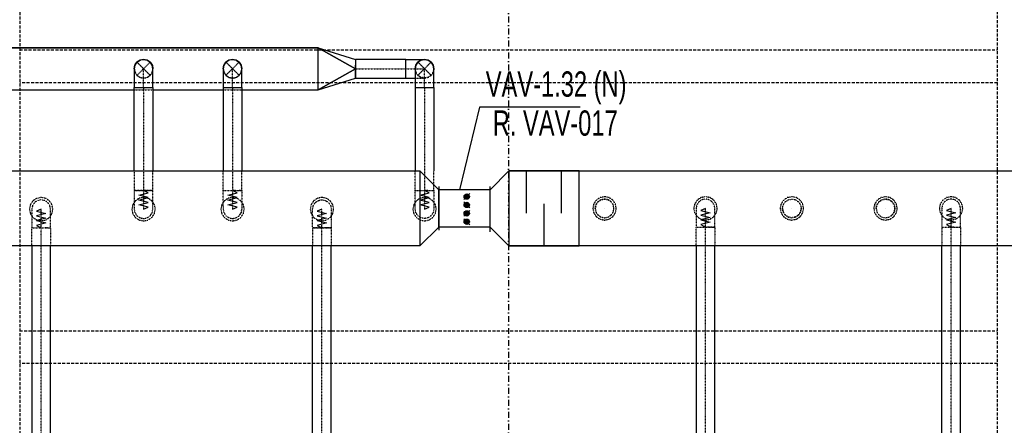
# Model space of a CAD drawing. Header units: centimetres. Extents: x -10729 to 144862, y -4437 to 43656.
# Tile 65 of 148: x 7538 to 8589, y 8067 to 8500. Entities that reach past the tile are written whole.
import ezdxf

# ---------------------------------------------------------------- set-up
doc = ezdxf.new("R2010")
doc.units = ezdxf.units.CM
doc.header["$LTSCALE"] = 0.1
for name, pattern in [('CADVENT_CENTERLINE', [9.9, 7.4, -1, 0.5, -1]), ('CADVENT_HIDDEN', [0.8, 0.25, -0.55]), ('Kondygnacja  -0_5$0$HIDDEN', [9.525, 6.35, -3.175]), ('Kondygnacja  -0_5$0$HIDDEN2', [4.7625, 3.175, -1.5875]), ('Osie rzutów$0$DASHDOT2', [12.7, 6.35, -3.175, 0, -3.175])]:
    doc.linetypes.add(name, pattern=pattern)
for name, color, linetype in [('bgde-nawiewCEN', 7, 'Continuous'), ('bgde-nawiewDETAILS', 1, 'Continuous'), ('bgde-nawiewEXP', 1, 'Continuous'), ('bgde-nawiewHIDDEN', 1, 'Continuous'), ('bgde_redukcja', 3, 'Continuous'), ('bgde_tlumik', 6, 'Continuous'), ('bgde_VAV', 4, 'Continuous'), ('Kondygnacja  -0_5$0$ARCH_KONSTR_POWYŻEJ RZUTU', 8, 'Kondygnacja  -0_5$0$HIDDEN'), ('Kondygnacja  -0_5$0$ARCH_KONSTR_POWYŻEJ RZUTU_IST', 8, 'Kondygnacja  -0_5$0$HIDDEN2'), ('Osie rzutów$0$ARCH_INFO_OSIE_IST', 8, 'Osie rzutów$0$DASHDOT2'), ('Osie rzutów$0$ARCH_INFO_OSIE_OPISY_IST', 8, 'Continuous')]:
    doc.layers.add(name, color=color, linetype=linetype)

# ---------------------------------------------------------------- blocks, each defined once
blk = doc.blocks.new('Osie rzutów')
at = {"layer": 'Osie rzutów$0$ARCH_INFO_OSIE_IST', "ltscale": 10}
blk.add_line((8060, 12510), (8060, 4623.26), dxfattribs=at)
blk = doc.blocks.new('Kondygnacja  -0_5$0$konstrukcja istniejąca -0.5')
at = {"layer": 'Kondygnacja  -0_5$0$ARCH_KONSTR_POWYŻEJ RZUTU_IST', "ltscale": 10}
for points in [[(7538, 8575), (7538, 7425)], [(8582, 7425), (8582, 8575)], [(7538, 8167.9), (8582, 8167.9)], [(8582, 8132.9), (7538, 8132.9)]]:
    blk.add_lwpolyline(points, dxfattribs=at)
at = {"layer": 'Kondygnacja  -0_5$0$ARCH_KONSTR_POWYŻEJ RZUTU_IST', "ltscale": 10, "elevation": 0}
for points in [[(7538, 8467.9), (8582, 8467.9)], [(8582, 8432.9), (7538, 8432.9)]]:
    blk.add_lwpolyline(points, dxfattribs=at)
blk = doc.blocks.new('blok')
at = {"layer": 'bgde_VAV', "color": 3, "linetype": 'Continuous', "lineweight": -2}
for p, q in [((-54400, 33775), (-54434, 33775)), ((-53950, 33775), (-54400, 33775)), ((-53967, 33775), (-54000, 33775)), ((-54434, 33225), (-54400, 33225)), ((-54400, 33225), (-54000, 33225)), ((-54000, 33225), (-53967, 33225))]:
    blk.add_line(p, q, dxfattribs=at)
at = {"layer": 'bgde_VAV', "color": 3, "linetype": 'ByBlock', "lineweight": -2}
for p, q in [((-54400, 33775), (-54400, 33225)), ((-54000, 33775), (-54000, 33225))]:
    blk.add_line(p, q, dxfattribs=at)
at = {"layer": 'bgde_VAV', "color": 3, "linetype": 'Continuous', "lineweight": -3}
for p, q in [((-54295, 33493), (-54358, 33556)), ((-54326, 33524), (-54349, 33541)), ((-54326, 33524), (-54343, 33547)), ((-54326, 33524), (-54335, 33551)), ((-54326, 33524), (-54326, 33553)), ((-54326, 33524), (-54317, 33551)), ((-54326, 33524), (-54309, 33547)), ((-54326, 33524), (-54303, 33541)), ((-54205, 33556), (-54269, 33493)), ((-54237, 33524), (-54260, 33541)), ((-54237, 33524), (-54254, 33547)), ((-54237, 33524), (-54246, 33551)), ((-54237, 33524), (-54237, 33553)), ((-54237, 33524), (-54228, 33551)), ((-54237, 33524), (-54220, 33547)), ((-54237, 33524), (-54214, 33541)), ((-54116, 33493), (-54179, 33556)), ((-54147, 33524), (-54171, 33541)), ((-54147, 33524), (-54164, 33547)), ((-54147, 33524), (-54156, 33551)), ((-54147, 33524), (-54147, 33553)), ((-54147, 33524), (-54139, 33551)), ((-54147, 33524), (-54131, 33547)), ((-54147, 33524), (-54124, 33541)), ((-54026, 33556), (-54090, 33493)), ((-54058, 33524), (-54081, 33541)), ((-54058, 33524), (-54075, 33547)), ((-54058, 33524), (-54067, 33551)), ((-54058, 33524), (-54058, 33553)), ((-54058, 33524), (-54049, 33551)), ((-54058, 33524), (-54041, 33547)), ((-54058, 33524), (-54035, 33541)), ((-54326, 33524), (-54355, 33524)), ((-54326, 33524), (-54354, 33533)), ((-54326, 33524), (-54354, 33515)), ((-54326, 33524), (-54349, 33507)), ((-54326, 33524), (-54343, 33501)), ((-54326, 33524), (-54335, 33497)), ((-54326, 33524), (-54299, 33533)), ((-54326, 33524), (-54299, 33515)), ((-54326, 33524), (-54303, 33507)), ((-54326, 33524), (-54309, 33501)), ((-54326, 33524), (-54317, 33497)), ((-54326, 33524), (-54326, 33496)), ((-54326, 33524), (-54298, 33524)), ((-54237, 33524), (-54266, 33524)), ((-54237, 33524), (-54264, 33533)), ((-54237, 33524), (-54264, 33515)), ((-54237, 33524), (-54260, 33507)), ((-54237, 33524), (-54254, 33501)), ((-54237, 33524), (-54246, 33497)), ((-54237, 33524), (-54210, 33533)), ((-54237, 33524), (-54210, 33515)), ((-54237, 33524), (-54214, 33507)), ((-54237, 33524), (-54220, 33501)), ((-54237, 33524), (-54228, 33497)), ((-54237, 33524), (-54237, 33496)), ((-54237, 33524), (-54208, 33524)), ((-54147, 33524), (-54176, 33524)), ((-54147, 33524), (-54175, 33533)), ((-54147, 33524), (-54175, 33515)), ((-54147, 33524), (-54171, 33507)), ((-54147, 33524), (-54164, 33501)), ((-54147, 33524), (-54156, 33497)), ((-54147, 33524), (-54120, 33533)), ((-54147, 33524), (-54120, 33515)), ((-54147, 33524), (-54124, 33507)), ((-54147, 33524), (-54131, 33501)), ((-54147, 33524), (-54139, 33497)), ((-54147, 33524), (-54147, 33496)), ((-54147, 33524), (-54119, 33524)), ((-54058, 33524), (-54087, 33524)), ((-54058, 33524), (-54085, 33533)), ((-54058, 33524), (-54085, 33515)), ((-54058, 33524), (-54081, 33507)), ((-54058, 33524), (-54075, 33501)), ((-54058, 33524), (-54067, 33497)), ((-54058, 33524), (-54031, 33533)), ((-54058, 33524), (-54031, 33515)), ((-54058, 33524), (-54035, 33507)), ((-54058, 33524), (-54041, 33501)), ((-54058, 33524), (-54049, 33497)), ((-54058, 33524), (-54058, 33496)), ((-54058, 33524), (-54029, 33524))]:
    blk.add_line(p, q, dxfattribs=at)
for centre in [(-54326, 33524), (-54237, 33524), (-54147, 33524), (-54058, 33524)]:
    blk.add_ellipse(centre, major_axis=(0, 28.6), ratio=1, start_param=-1.570796, end_param=4.712389, dxfattribs=at)
blk = doc.blocks.new('t34')
at = {"layer": 'bgde_tlumik'}
for p, q in [((-40401, 25953), (-40401, 26403)), ((-40026, 25953), (-40026, 26403)), ((-40214, 25603), (-40214, 26053))]:
    blk.add_line(p, q, dxfattribs=at)
blk.add_lwpolyline([(-40589, 25603), (-39839, 25603), (-39839, 26403), (-40589, 26403)], close=True, dxfattribs=at)

msp = doc.modelspace()

# ---------------------------------------------------------------- linework, layer by layer
at = {"layer": 'bgde-nawiewCEN', "linetype": 'CADVENT_CENTERLINE', "ltscale": 0.06}
for p, q in [((7670.301, 8427.803), (7670.301, 8447.803)), ((7765.301, 8427.803), (7765.301, 8447.803)), ((7896.614, 8447.803), (7950.301, 8447.803)), ((7950.301, 8447.803), (7970.301, 8447.803)), ((7970.301, 8427.803), (7970.301, 8447.803)), ((7670.301, 8427.803), (7670.301, 8317.811)), ((7765.301, 8427.803), (7765.301, 8317.811)), ((7970.301, 8427.803), (7970.301, 8317.811)), ((7670.301, 8317.811), (7670.301, 8315.942)), ((7765.301, 8317.811), (7765.301, 8315.942)), ((7970.301, 8317.811), (7970.301, 8315.942)), ((7670.301, 8315.942), (7670.301, 8310.831)), ((7670.301, 8310.831), (7670.301, 8308.051)), ((7670.301, 8308.051), (7670.301, 8305.699)), ((7670.301, 8305.699), (7670.301, 8303.737)), ((7765.301, 8315.942), (7765.301, 8310.831)), ((7765.301, 8310.831), (7765.301, 8308.051)), ((7765.301, 8308.051), (7765.301, 8305.699)), ((7765.301, 8305.699), (7765.301, 8303.737)), ((7970.301, 8315.942), (7970.301, 8310.831)), ((7970.301, 8310.831), (7970.301, 8308.051)), ((7970.301, 8308.051), (7970.301, 8305.699)), ((7970.301, 8305.699), (7970.301, 8303.737)), ((7560.918, 8297.764), (7560.918, 8297.811)), ((7560.918, 8297.651), (7560.918, 8297.764)), ((7560.918, 8297.432), (7560.918, 8297.651)), ((7560.918, 8297.071), (7560.918, 8297.432)), ((7560.918, 8296.531), (7560.918, 8297.071)), ((7560.918, 8295.779), (7560.918, 8296.531)), ((7560.918, 8294.777), (7560.918, 8295.779)), ((7670.301, 8303.737), (7670.301, 8302.131)), ((7670.301, 8302.131), (7670.301, 8300.846)), ((7670.301, 8300.846), (7670.301, 8299.844)), ((7670.301, 8299.844), (7670.301, 8299.091)), ((7670.301, 8299.091), (7670.301, 8298.552)), ((7670.301, 8298.552), (7670.301, 8298.191)), ((7670.301, 8298.191), (7670.301, 8297.971)), ((7670.301, 8297.971), (7670.301, 8297.859)), ((7670.301, 8297.859), (7670.301, 8297.811)), ((7765.301, 8303.737), (7765.301, 8302.131)), ((7765.301, 8302.131), (7765.301, 8300.846)), ((7765.301, 8300.846), (7765.301, 8299.844)), ((7765.301, 8299.844), (7765.301, 8299.091)), ((7765.301, 8299.091), (7765.301, 8298.552)), ((7765.301, 8298.552), (7765.301, 8298.191)), ((7765.301, 8298.191), (7765.301, 8297.971)), ((7765.301, 8297.971), (7765.301, 8297.859)), ((7765.301, 8297.859), (7765.301, 8297.811)), ((7860.744, 8297.771), (7860.744, 8297.818)), ((7860.744, 8297.658), (7860.744, 8297.771)), ((7860.744, 8297.439), (7860.744, 8297.658)), ((7860.744, 8297.078), (7860.744, 8297.439)), ((7860.744, 8296.538), (7860.744, 8297.078)), ((7860.744, 8295.786), (7860.744, 8296.538)), ((7860.744, 8294.784), (7860.744, 8295.786)), ((7970.301, 8303.737), (7970.301, 8302.131)), ((7970.301, 8302.131), (7970.301, 8300.846)), ((7970.301, 8300.846), (7970.301, 8299.844)), ((7970.301, 8299.844), (7970.301, 8299.091)), ((7970.301, 8299.091), (7970.301, 8298.552)), ((7970.301, 8298.552), (7970.301, 8298.191)), ((7970.301, 8298.191), (7970.301, 8297.971)), ((7970.301, 8297.971), (7970.301, 8297.859)), ((7970.301, 8297.859), (7970.301, 8297.811)), ((8270.306, 8298.547), (8270.306, 8298.594)), ((8270.306, 8298.434), (8270.306, 8298.547)), ((8270.306, 8298.215), (8270.306, 8298.434)), ((8270.306, 8297.853), (8270.306, 8298.215)), ((8270.306, 8297.314), (8270.306, 8297.853)), ((8270.306, 8296.562), (8270.306, 8297.314)), ((8270.306, 8295.56), (8270.306, 8296.562)), ((8270.306, 8294.274), (8270.306, 8295.56)), ((8532.52, 8298.547), (8532.52, 8298.594)), ((8532.52, 8298.434), (8532.52, 8298.547)), ((8532.52, 8298.215), (8532.52, 8298.434)), ((8532.52, 8297.853), (8532.52, 8298.215)), ((8532.52, 8297.314), (8532.52, 8297.853)), ((8532.52, 8296.562), (8532.52, 8297.314)), ((8532.52, 8295.56), (8532.52, 8296.562)), ((8532.52, 8294.274), (8532.52, 8295.56)), ((7560.918, 8293.491), (7560.918, 8294.777)), ((7560.918, 8291.886), (7560.918, 8293.491)), ((7560.918, 8289.924), (7560.918, 8291.886)), ((7560.918, 8287.571), (7560.918, 8289.924)), ((7560.918, 8284.792), (7560.918, 8287.571)), ((7560.918, 8279.681), (7560.918, 8284.792)), ((7860.744, 8293.498), (7860.744, 8294.784)), ((7860.744, 8291.892), (7860.744, 8293.498)), ((7860.744, 8289.931), (7860.744, 8291.892)), ((7860.744, 8287.578), (7860.744, 8289.931)), ((7860.744, 8284.799), (7860.744, 8287.578)), ((7860.744, 8279.688), (7860.744, 8284.799)), ((8270.306, 8292.668), (8270.306, 8294.274)), ((8270.306, 8290.707), (8270.306, 8292.668)), ((8270.306, 8288.354), (8270.306, 8290.707)), ((8270.306, 8285.575), (8270.306, 8288.354)), ((8270.306, 8280.464), (8270.306, 8285.575)), ((8532.52, 8292.668), (8532.52, 8294.274)), ((8532.52, 8290.707), (8532.52, 8292.668)), ((8532.52, 8288.354), (8532.52, 8290.707)), ((8532.52, 8285.575), (8532.52, 8288.354)), ((8532.52, 8280.464), (8532.52, 8285.575)), ((7560.918, 8277.811), (7560.918, 8279.681)), ((7560.918, 7874.49), (7560.918, 8277.811)), ((7860.744, 8277.818), (7860.744, 8279.688)), ((7860.744, 7874.49), (7860.744, 8277.818)), ((8270.306, 8278.594), (8270.306, 8280.464)), ((8270.306, 7872.014), (8270.306, 8278.594)), ((8532.52, 8278.594), (8532.52, 8280.464)), ((8532.52, 7872.014), (8532.52, 8278.594))]:
    msp.add_line(p, q, dxfattribs=at)
at = {"layer": 'bgde-nawiewDETAILS', "linetype": 'CADVENT_HIDDEN'}
for p, q in [((7663.23, 8440.732), (7677.372, 8454.874)), ((7663.23, 8454.874), (7677.372, 8440.732)), ((7758.23, 8440.732), (7772.372, 8454.874)), ((7758.23, 8454.874), (7772.372, 8440.732)), ((7963.23, 8440.732), (7977.372, 8454.874)), ((7963.23, 8454.874), (7977.372, 8440.732))]:
    msp.add_line(p, q, dxfattribs=at)
at = {"layer": 'bgde-nawiewEXP', "linetype": 'Continuous'}
for points in [[(6920.305, 8427.803), (6940.305, 8425.303), (6940.305, 8470.303), (7856.614, 8470.303)], [(7856.614, 8470.303), (6940.305, 8470.303)], [(7775.301, 8425.303), (7856.614, 8425.303), (7856.614, 8470.303), (7896.614, 8457.803), (7896.614, 8447.803)], [(7856.614, 8425.303), (7856.614, 8470.303), (7896.614, 8447.803)], [(7896.614, 8447.803), (7856.614, 8470.303)], [(7660.308, 8448.176), (7661.212, 8451.972), (7663.121, 8454.61)], [(7661.421, 8452.166), (7663.23, 8454.874), (7666.474, 8457.041), (7666.73, 8457.092)], [(7663.346, 8454.922), (7663.499, 8455.133), (7666.822, 8457.178), (7670.037, 8457.693)], [(7667.107, 8457.167), (7670.301, 8457.803), (7674.128, 8457.041), (7674.345, 8456.897)], [(7670.417, 8457.754), (7670.675, 8457.796), (7674.47, 8456.892), (7677.108, 8454.983)], [(7674.665, 8456.683), (7677.372, 8454.874), (7679.54, 8451.629), (7679.591, 8451.374)], [(7677.42, 8454.757), (7677.631, 8454.604), (7679.676, 8451.281), (7680.192, 8448.066)], [(7755.306, 8448.117), (7756.187, 8451.918), (7758.134, 8454.642)], [(7756.37, 8452.09), (7758.23, 8454.874), (7761.474, 8457.041), (7761.689, 8457.084)], [(7758.329, 8454.915), (7758.456, 8455.093), (7761.767, 8457.157), (7765.07, 8457.707)], [(7762.017, 8457.149), (7765.301, 8457.803), (7769.128, 8457.041), (7769.31, 8456.92)], [(7765.4, 8457.762), (7765.616, 8457.798), (7769.417, 8456.916), (7772.141, 8454.969)], [(7769.588, 8456.734), (7772.372, 8454.874), (7774.54, 8451.629), (7774.582, 8451.415)], [(7772.413, 8454.775), (7772.591, 8454.648), (7774.656, 8451.337), (7775.205, 8448.034)], [(7896.614, 8440.732), (7896.614, 8437.803), (7950.301, 8437.803), (7950.301, 8457.803), (7896.614, 8457.803), (7896.614, 8443.976)], [(7950.301, 8437.803), (7950.301, 8457.803), (7970.301, 8457.803), (7966.474, 8457.041), (7963.23, 8454.874), (7961.062, 8451.629), (7960.301, 8447.803), (7961.062, 8451.629), (7963.23, 8454.874), (7966.474, 8457.041), (7970.301, 8457.803), (7974.128, 8457.041), (7977.372, 8454.874), (7979.54, 8451.629), (7980.301, 8447.803), (7979.54, 8451.629), (7977.372, 8454.874), (7974.128, 8457.041), (7970.301, 8457.803), (7966.474, 8457.041), (7963.23, 8454.874), (7961.062, 8451.629), (7960.301, 8447.803), (7960.301, 8427.803), (7980.301, 8427.803), (7980.301, 8447.803), (7979.54, 8451.629), (7977.372, 8454.874), (7974.128, 8457.041), (7970.301, 8457.803)], [(7660.301, 8447.803), (7661.062, 8451.629), (7661.207, 8451.846)], [(7660.308, 8448.176), (7660.349, 8447.919)], [(7679.666, 8450.996), (7680.301, 8447.803)], [(7755.301, 8447.803), (7756.062, 8451.629), (7756.184, 8451.811)], [(7755.306, 8448.117), (7755.342, 8447.901)], [(7774.648, 8451.087), (7775.301, 8447.803)], [(7856.614, 8425.303), (7896.614, 8447.803)], [(7896.614, 8447.803), (7856.614, 8425.303)], [(7896.614, 8447.803), (7896.614, 8451.629)], [(7896.614, 8443.976), (7896.614, 8447.803)], [(7896.614, 8447.803), (7896.614, 8443.976)], [(7896.614, 8443.976), (7896.614, 8440.732)], [(7896.614, 8440.732), (7896.614, 8443.976)], [(7896.614, 8440.732), (7896.614, 8443.976)], [(7856.614, 8425.303), (7896.614, 8437.803), (7896.614, 8440.732)], [(7950.301, 8437.803), (7960.301, 8437.803)], [(7510.666, 8425.303), (7660.301, 8425.303)], [(7660.301, 8338.601), (7660.301, 8427.803), (7680.301, 8427.803), (7680.301, 8338.601)], [(7680.301, 8425.303), (7755.301, 8425.303)], [(7755.301, 8427.803), (7755.301, 8338.601)], [(7755.301, 8427.803), (7775.301, 8427.803), (7775.301, 8338.601)], [(7960.301, 8427.803), (7960.301, 8338.601)], [(7960.301, 8427.803), (7980.301, 8427.803), (7980.301, 8338.601)], [(7965.424, 8258.601), (6200.304, 8258.601), (6200.304, 8338.601), (7965.424, 8338.601)], [(8060.424, 8338.601), (10181.223, 8338.601), (10181.223, 8258.601), (8060.424, 8258.601)], [(7550.918, 8258.601), (7550.918, 7874.49), (7570.918, 7874.49), (7570.918, 8258.601)], [(7850.744, 7874.49), (7870.744, 7874.49), (7870.744, 8258.601)], [(7850.744, 7874.49), (7850.744, 8258.601)], [(8260.306, 8258.601), (8260.306, 7872.014), (8280.306, 7872.014), (8280.306, 8258.601)], [(8522.52, 7872.014), (8542.52, 7872.014), (8542.52, 8258.601)], [(8522.52, 7872.014), (8522.52, 8258.601)]]:
    msp.add_lwpolyline(points, dxfattribs=at)
for points in [[(7660.301, 8427.803), (7680.301, 8427.803), (7680.301, 8447.803), (7679.54, 8451.629), (7677.372, 8454.874), (7674.128, 8457.041), (7670.301, 8457.803), (7666.474, 8457.041), (7663.23, 8454.874), (7661.062, 8451.629), (7660.301, 8447.803), (7660.301, 8431.704)], [(7755.301, 8427.803), (7775.301, 8427.803), (7775.301, 8447.803), (7774.54, 8451.629), (7772.372, 8454.874), (7769.128, 8457.041), (7765.301, 8457.803), (7761.474, 8457.041), (7758.23, 8454.874), (7756.062, 8451.629), (7755.301, 8447.803), (7755.301, 8431.704)], [(7965.424, 8258.601), (7985.424, 8278.601), (7985.424, 8318.601), (7965.424, 8338.601)], [(8060.424, 8258.601), (8040.424, 8278.601), (8040.424, 8318.601), (8060.424, 8338.601)]]:
    msp.add_lwpolyline(points, close=True, dxfattribs=at)
at = {"layer": 'bgde-nawiewHIDDEN', "linetype": 'CADVENT_HIDDEN'}
for points in [[(7663.121, 8454.61), (7663.346, 8454.922)], [(7666.73, 8457.092), (7667.107, 8457.167)], [(7670.037, 8457.693), (7670.417, 8457.754)], [(7674.345, 8456.897), (7674.665, 8456.683)], [(7677.108, 8454.983), (7677.42, 8454.757)], [(7758.134, 8454.642), (7758.329, 8454.915)], [(7761.689, 8457.084), (7762.017, 8457.149)], [(7765.07, 8457.707), (7765.4, 8457.762)], [(7769.31, 8456.92), (7769.588, 8456.734)], [(7772.141, 8454.969), (7772.413, 8454.775)], [(7660.301, 8447.803), (7661.062, 8443.976), (7663.23, 8440.732), (7666.474, 8438.564), (7670.301, 8437.803), (7674.128, 8438.564)], [(7660.349, 8447.919), (7660.926, 8444.324), (7662.97, 8441.001), (7666.131, 8438.713), (7669.927, 8437.81), (7673.78, 8438.427), (7677.103, 8440.472), (7679.39, 8443.633), (7680.294, 8447.429), (7680.192, 8448.066)], [(7661.207, 8451.846), (7661.421, 8452.166)], [(7674.128, 8438.564), (7677.372, 8440.732), (7679.54, 8443.976), (7680.301, 8447.803)], [(7679.591, 8451.374), (7679.666, 8450.996)], [(7755.301, 8447.803), (7756.062, 8443.976), (7758.23, 8440.732), (7761.474, 8438.564), (7765.301, 8437.803), (7769.128, 8438.564), (7772.372, 8440.732), (7774.54, 8443.976), (7775.301, 8447.803)], [(7755.342, 8447.901), (7755.946, 8444.268), (7758.011, 8440.958), (7761.185, 8438.689), (7764.986, 8437.808), (7768.835, 8438.448), (7772.146, 8440.512), (7774.415, 8443.687), (7775.296, 8447.488), (7775.205, 8448.034)], [(7756.184, 8451.811), (7756.37, 8452.09)], [(7774.582, 8451.415), (7774.648, 8451.087)], [(7960.301, 8437.803), (7970.301, 8437.803), (7966.474, 8438.564), (7963.23, 8440.732), (7961.062, 8443.976), (7960.301, 8447.803), (7961.062, 8443.976), (7963.23, 8440.732), (7966.474, 8438.564), (7970.301, 8437.803), (7974.128, 8438.564)], [(7674.128, 8438.564), (7673.872, 8438.513)], [(7970.301, 8437.803), (7974.128, 8438.564), (7977.372, 8440.732)], [(7974.128, 8438.564), (7970.301, 8437.803)], [(7660.301, 8425.303), (7680.301, 8425.303)], [(7755.301, 8425.303), (7775.301, 8425.303)], [(7660.301, 8338.601), (7660.301, 8297.811), (7661.062, 8293.985), (7663.23, 8290.74), (7666.474, 8288.573), (7670.301, 8287.811), (7674.128, 8288.573), (7677.372, 8290.74), (7679.54, 8293.985), (7680.301, 8297.811), (7680.301, 8317.811), (7660.301, 8317.811), (7660.301, 8317.811), (7674.128, 8317.811)], [(7674.128, 8317.811), (7680.301, 8317.811), (7680.301, 8338.601)], [(7755.301, 8317.811), (7755.301, 8338.601)], [(7774.54, 8317.811), (7775.301, 8317.811), (7775.301, 8338.601)], [(7960.301, 8317.811), (7960.301, 8338.601)], [(7974.128, 8317.811), (7980.301, 8317.811), (7980.301, 8338.601)], [(7674.128, 8317.811), (7670.301, 8317.811)], [(7755.301, 8300.846), (7755.301, 8317.811), (7775.301, 8317.811), (7775.301, 8297.811), (7774.54, 8293.985)], [(7755.301, 8317.811), (7769.128, 8317.811)], [(7769.128, 8317.811), (7765.301, 8317.811)], [(7769.128, 8317.811), (7774.54, 8317.811)], [(7774.54, 8317.811), (7772.372, 8317.811)], [(7960.301, 8317.811), (7974.128, 8317.811)], [(7974.128, 8317.811), (7970.301, 8317.811)], [(7550.918, 8258.601), (7550.918, 8277.811), (7570.918, 8277.811), (7570.918, 8297.811), (7570.156, 8301.638), (7567.989, 8304.883), (7564.744, 8307.05), (7560.918, 8307.811), (7557.091, 8307.05), (7553.847, 8304.883), (7551.679, 8301.638), (7550.918, 8297.811), (7550.918, 8277.811), (7567.989, 8277.811)], [(7850.744, 8277.818), (7850.744, 8297.818), (7851.505, 8301.645), (7853.673, 8304.889), (7856.917, 8307.057), (7860.744, 8307.818), (7864.571, 8307.057), (7867.815, 8304.889), (7869.983, 8301.645), (7870.744, 8297.818), (7870.744, 8277.818), (7864.571, 8277.818), (7867.815, 8277.818)], [(8152.52, 8298.594), (8153.281, 8302.421), (8155.449, 8305.665), (8158.693, 8307.833), (8162.52, 8308.594), (8166.347, 8307.833), (8169.591, 8305.665), (8171.759, 8302.421)], [(8260.306, 8258.601), (8260.306, 8278.594), (8280.306, 8278.594), (8280.306, 8298.594), (8279.545, 8302.421), (8277.377, 8305.665), (8274.133, 8307.833), (8270.306, 8308.594), (8266.479, 8307.833), (8263.235, 8305.665), (8261.067, 8302.421), (8260.306, 8298.594), (8260.306, 8278.594), (8274.133, 8278.594)], [(8352.52, 8298.594), (8353.281, 8302.421), (8355.449, 8305.665), (8358.693, 8307.833), (8362.52, 8308.594), (8366.347, 8307.833), (8369.591, 8305.665), (8371.759, 8302.421), (8372.52, 8298.594), (8371.759, 8294.767)], [(8452.52, 8298.594), (8453.281, 8302.421), (8455.449, 8305.665), (8458.693, 8307.833), (8462.52, 8308.594), (8466.347, 8307.833), (8469.591, 8305.665), (8471.759, 8302.421), (8472.52, 8298.594), (8471.759, 8294.767)], [(7755.301, 8300.846), (7755.301, 8297.811), (7756.062, 8293.985), (7758.23, 8290.74), (7761.474, 8288.573), (7765.301, 8287.811), (7769.128, 8288.573), (7772.372, 8290.74), (7774.54, 8293.985)], [(7774.54, 8293.985), (7775.301, 8297.811)], [(8152.52, 8298.594), (8153.281, 8294.767), (8155.449, 8291.523), (8158.693, 8289.355), (8162.52, 8288.594), (8166.347, 8289.355), (8169.591, 8291.523), (8171.759, 8294.767), (8172.52, 8298.594), (8171.759, 8302.421), (8169.591, 8305.665)], [(8352.52, 8298.594), (8353.281, 8294.767), (8355.449, 8291.523), (8358.693, 8289.355), (8362.52, 8288.594), (8366.347, 8289.355)], [(8371.759, 8294.767), (8372.52, 8298.594)], [(8452.52, 8298.594), (8453.281, 8302.421)], [(8452.52, 8298.594), (8453.281, 8294.767), (8455.449, 8291.523), (8458.693, 8289.355), (8462.52, 8288.594), (8466.347, 8289.355), (8469.591, 8291.523), (8471.759, 8294.767)], [(8471.759, 8294.767), (8472.52, 8298.594)], [(7774.54, 8293.985), (7772.372, 8290.74)], [(8366.347, 8289.355), (8362.52, 8288.594)], [(8366.347, 8289.355), (8369.591, 8291.523)], [(8369.591, 8291.523), (8366.347, 8289.355)], [(8369.591, 8291.523), (8371.759, 8294.767)], [(8371.759, 8294.767), (8369.591, 8291.523)], [(8471.759, 8294.767), (8469.591, 8291.523)], [(7567.989, 8277.811), (7564.744, 8277.811)], [(7567.989, 8277.811), (7570.918, 8277.811), (7570.918, 8258.601)], [(7850.744, 8277.818), (7850.744, 8258.601)], [(7867.815, 8277.818), (7864.571, 8277.818)], [(7867.815, 8277.818), (7870.744, 8277.818), (7870.744, 8258.601)], [(8274.133, 8278.594), (8270.306, 8278.594)], [(8274.133, 8278.594), (8277.377, 8278.594)], [(8277.377, 8278.594), (8274.133, 8278.594)], [(8277.377, 8278.594), (8279.545, 8278.594)], [(8279.545, 8278.594), (8277.377, 8278.594)], [(8279.545, 8278.594), (8280.306, 8278.594), (8280.306, 8258.601)], [(8522.52, 8278.594), (8536.347, 8278.594)], [(8522.52, 8278.594), (8522.52, 8258.601)], [(8536.347, 8278.594), (8532.52, 8278.594)], [(8536.347, 8278.594), (8542.52, 8278.594), (8542.52, 8258.601)]]:
    msp.add_lwpolyline(points, dxfattribs=at)
for points in [[(7974.128, 8438.564), (7977.372, 8440.732), (7979.54, 8443.976), (7980.301, 8447.803), (7979.54, 8443.976), (7977.372, 8440.732)], [(7960.301, 8302.131), (7960.301, 8317.811), (7980.301, 8317.811), (7980.301, 8297.811), (7979.54, 8293.985), (7977.372, 8290.74), (7974.128, 8288.573), (7970.301, 8287.811), (7966.474, 8288.573), (7963.23, 8290.74), (7961.062, 8293.985), (7960.301, 8297.811), (7960.301, 8300.846)], [(7548.418, 8297.811), (7549.369, 8293.028), (7552.079, 8288.973), (7556.134, 8286.263), (7560.918, 8285.311), (7565.701, 8286.263), (7569.756, 8288.973), (7572.466, 8293.028), (7573.418, 8297.811), (7572.466, 8302.595), (7569.756, 8306.65), (7565.701, 8309.36), (7560.918, 8310.311), (7556.134, 8309.36), (7552.079, 8306.65), (7549.369, 8302.595)], [(7548.418, 8297.811), (7549.369, 8293.028), (7552.079, 8288.973), (7556.134, 8286.263), (7560.918, 8285.311), (7565.701, 8286.263), (7569.756, 8288.973), (7572.466, 8293.028), (7573.418, 8297.811), (7572.466, 8302.595), (7569.756, 8306.65), (7565.701, 8309.36), (7560.918, 8310.311), (7556.134, 8309.36), (7552.079, 8306.65), (7549.369, 8302.595)], [(7657.801, 8297.811), (7658.752, 8293.028), (7661.462, 8288.973), (7665.517, 8286.263), (7670.301, 8285.311), (7675.084, 8286.263), (7679.14, 8288.973), (7681.849, 8293.028), (7682.801, 8297.811), (7681.849, 8302.595), (7679.14, 8306.65), (7675.084, 8309.36), (7670.301, 8310.311), (7665.517, 8309.36), (7661.462, 8306.65), (7658.752, 8302.595)], [(7657.801, 8297.811), (7658.752, 8293.028), (7661.462, 8288.973), (7665.517, 8286.263), (7670.301, 8285.311), (7675.084, 8286.263), (7679.14, 8288.973), (7681.849, 8293.028), (7682.801, 8297.811), (7681.849, 8302.595), (7679.14, 8306.65), (7675.084, 8309.36), (7670.301, 8310.311), (7665.517, 8309.36), (7661.462, 8306.65), (7658.752, 8302.595)], [(7752.801, 8297.811), (7753.752, 8293.028), (7756.462, 8288.973), (7760.517, 8286.263), (7765.301, 8285.311), (7770.084, 8286.263), (7774.14, 8288.973), (7776.849, 8293.028), (7777.801, 8297.811), (7776.849, 8302.595), (7774.14, 8306.65), (7770.084, 8309.36), (7765.301, 8310.311), (7760.517, 8309.36), (7756.462, 8306.65), (7753.752, 8302.595)], [(7752.801, 8297.811), (7753.752, 8293.028), (7756.462, 8288.973), (7760.517, 8286.263), (7765.301, 8285.311), (7770.084, 8286.263), (7774.14, 8288.973), (7776.849, 8293.028), (7777.801, 8297.811), (7776.849, 8302.595), (7774.14, 8306.65), (7770.084, 8309.36), (7765.301, 8310.311), (7760.517, 8309.36), (7756.462, 8306.65), (7753.752, 8302.595)], [(7848.244, 8297.818), (7849.195, 8293.035), (7851.905, 8288.979), (7855.96, 8286.27), (7860.744, 8285.318), (7865.527, 8286.27), (7869.583, 8288.979), (7872.292, 8293.035), (7873.244, 8297.818), (7872.292, 8302.602), (7869.583, 8306.657), (7865.527, 8309.367), (7860.744, 8310.318), (7855.96, 8309.367), (7851.905, 8306.657), (7849.195, 8302.602)], [(7848.244, 8297.818), (7849.195, 8293.035), (7851.905, 8288.979), (7855.96, 8286.27), (7860.744, 8285.318), (7865.527, 8286.27), (7869.583, 8288.979), (7872.292, 8293.035), (7873.244, 8297.818), (7872.292, 8302.602), (7869.583, 8306.657), (7865.527, 8309.367), (7860.744, 8310.318), (7855.96, 8309.367), (7851.905, 8306.657), (7849.195, 8302.602)], [(7957.801, 8297.811), (7958.752, 8293.028), (7961.462, 8288.973), (7965.517, 8286.263), (7970.301, 8285.311), (7975.084, 8286.263), (7979.14, 8288.973), (7981.849, 8293.028), (7982.801, 8297.811), (7981.849, 8302.595), (7979.14, 8306.65), (7975.084, 8309.36), (7970.301, 8310.311), (7965.517, 8309.36), (7961.462, 8306.65), (7958.752, 8302.595)], [(7957.801, 8297.811), (7958.752, 8293.028), (7961.462, 8288.973), (7965.517, 8286.263), (7970.301, 8285.311), (7975.084, 8286.263), (7979.14, 8288.973), (7981.849, 8293.028), (7982.801, 8297.811), (7981.849, 8302.595), (7979.14, 8306.65), (7975.084, 8309.36), (7970.301, 8310.311), (7965.517, 8309.36), (7961.462, 8306.65), (7958.752, 8302.595)], [(8150.02, 8298.594), (8150.972, 8293.811), (8153.681, 8289.755), (8157.737, 8287.046), (8162.52, 8286.094), (8167.304, 8287.046), (8171.359, 8289.755), (8174.069, 8293.811), (8175.02, 8298.594), (8174.069, 8303.378), (8171.359, 8307.433), (8167.304, 8310.143), (8162.52, 8311.094), (8157.737, 8310.143), (8153.681, 8307.433), (8150.972, 8303.378)], [(8150.02, 8298.594), (8150.972, 8293.811), (8153.681, 8289.755), (8157.737, 8287.046), (8162.52, 8286.094), (8167.304, 8287.046), (8171.359, 8289.755), (8174.069, 8293.811), (8175.02, 8298.594), (8174.069, 8303.378), (8171.359, 8307.433), (8167.304, 8310.143), (8162.52, 8311.094), (8157.737, 8310.143), (8153.681, 8307.433), (8150.972, 8303.378)], [(8152.52, 8298.594), (8153.281, 8294.767), (8155.449, 8291.523), (8158.693, 8289.355), (8162.52, 8288.594), (8166.347, 8289.355), (8169.591, 8291.523), (8171.759, 8294.767), (8172.52, 8298.594), (8171.759, 8302.421), (8169.591, 8305.665), (8166.347, 8307.833), (8162.52, 8308.594), (8158.693, 8307.833), (8155.449, 8305.665), (8153.281, 8302.421)], [(8257.806, 8298.594), (8258.758, 8293.811), (8261.467, 8289.755), (8265.523, 8287.046), (8270.306, 8286.094), (8275.09, 8287.046), (8279.145, 8289.755), (8281.855, 8293.811), (8282.806, 8298.594), (8281.855, 8303.378), (8279.145, 8307.433), (8275.09, 8310.143), (8270.306, 8311.094), (8265.523, 8310.143), (8261.467, 8307.433), (8258.758, 8303.378)], [(8257.806, 8298.594), (8258.758, 8293.811), (8261.467, 8289.755), (8265.523, 8287.046), (8270.306, 8286.094), (8275.09, 8287.046), (8279.145, 8289.755), (8281.855, 8293.811), (8282.806, 8298.594), (8281.855, 8303.378), (8279.145, 8307.433), (8275.09, 8310.143), (8270.306, 8311.094), (8265.523, 8310.143), (8261.467, 8307.433), (8258.758, 8303.378)], [(8350.02, 8298.594), (8350.972, 8293.811), (8353.681, 8289.755), (8357.737, 8287.046), (8362.52, 8286.094), (8367.304, 8287.046), (8371.359, 8289.755), (8374.069, 8293.811), (8375.02, 8298.594), (8374.069, 8303.378), (8371.359, 8307.433), (8367.304, 8310.143), (8362.52, 8311.094), (8357.737, 8310.143), (8353.681, 8307.433), (8350.972, 8303.378)], [(8350.02, 8298.594), (8350.972, 8293.811), (8353.681, 8289.755), (8357.737, 8287.046), (8362.52, 8286.094), (8367.304, 8287.046), (8371.359, 8289.755), (8374.069, 8293.811), (8375.02, 8298.594), (8374.069, 8303.378), (8371.359, 8307.433), (8367.304, 8310.143), (8362.52, 8311.094), (8357.737, 8310.143), (8353.681, 8307.433), (8350.972, 8303.378)], [(8352.52, 8298.594), (8353.281, 8302.421), (8355.449, 8305.665), (8358.693, 8307.833), (8362.52, 8308.594), (8366.347, 8307.833), (8369.591, 8305.665), (8371.759, 8302.421), (8372.52, 8298.594), (8371.759, 8294.767), (8369.591, 8291.523), (8366.347, 8289.355), (8362.52, 8288.594), (8358.693, 8289.355), (8355.449, 8291.523), (8353.281, 8294.767)], [(8450.02, 8298.594), (8450.972, 8293.811), (8453.681, 8289.755), (8457.737, 8287.046), (8462.52, 8286.094), (8467.304, 8287.046), (8471.359, 8289.755), (8474.069, 8293.811), (8475.02, 8298.594), (8474.069, 8303.378), (8471.359, 8307.433), (8467.304, 8310.143), (8462.52, 8311.094), (8457.737, 8310.143), (8453.681, 8307.433), (8450.972, 8303.378)], [(8450.02, 8298.594), (8450.972, 8293.811), (8453.681, 8289.755), (8457.737, 8287.046), (8462.52, 8286.094), (8467.304, 8287.046), (8471.359, 8289.755), (8474.069, 8293.811), (8475.02, 8298.594), (8474.069, 8303.378), (8471.359, 8307.433), (8467.304, 8310.143), (8462.52, 8311.094), (8457.737, 8310.143), (8453.681, 8307.433), (8450.972, 8303.378)], [(8452.52, 8298.594), (8453.281, 8294.767), (8455.449, 8291.523), (8458.693, 8289.355), (8462.52, 8288.594), (8466.347, 8289.355), (8469.591, 8291.523), (8471.759, 8294.767), (8472.52, 8298.594), (8471.759, 8302.421), (8469.591, 8305.665), (8466.347, 8307.833), (8462.52, 8308.594), (8458.693, 8307.833), (8455.449, 8305.665), (8453.281, 8302.421)], [(8520.02, 8298.594), (8520.972, 8293.811), (8523.681, 8289.755), (8527.737, 8287.046), (8532.52, 8286.094), (8537.304, 8287.046), (8541.359, 8289.755), (8544.069, 8293.811), (8545.02, 8298.594), (8544.069, 8303.378), (8541.359, 8307.433), (8537.304, 8310.143), (8532.52, 8311.094), (8527.737, 8310.143), (8523.681, 8307.433), (8520.972, 8303.378)], [(8520.02, 8298.594), (8520.972, 8293.811), (8523.681, 8289.755), (8527.737, 8287.046), (8532.52, 8286.094), (8537.304, 8287.046), (8541.359, 8289.755), (8544.069, 8293.811), (8545.02, 8298.594), (8544.069, 8303.378), (8541.359, 8307.433), (8537.304, 8310.143), (8532.52, 8311.094), (8527.737, 8310.143), (8523.681, 8307.433), (8520.972, 8303.378)], [(8522.52, 8298.215), (8522.52, 8278.594), (8542.52, 8278.594), (8542.52, 8298.594), (8541.759, 8302.421), (8539.591, 8305.665), (8536.347, 8307.833), (8532.52, 8308.594), (8528.693, 8307.833), (8525.449, 8305.665), (8523.281, 8302.421), (8522.52, 8298.594), (8522.52, 8298.434)], [(7850.744, 8277.818), (7864.571, 8277.818), (7864.571, 8277.818), (7851.505, 8277.818)]]:
    msp.add_lwpolyline(points, close=True, dxfattribs=at)
at = {"layer": 'bgde-nawiewHIDDEN'}
for points in [[(7670.301, 8297.811), (7675.301, 8299.941), (7665.301, 8302.477), (7675.301, 8304.999), (7665.301, 8307.528), (7675.301, 8310.081), (7665.301, 8312.617), (7675.301, 8315.163), (7670.301, 8317.811)], [(7765.301, 8297.811), (7770.301, 8299.941), (7760.301, 8302.477), (7770.301, 8304.999), (7760.301, 8307.528), (7770.301, 8310.081), (7760.301, 8312.617), (7770.301, 8315.163), (7765.301, 8317.811)], [(7970.301, 8297.811), (7975.301, 8299.941), (7965.301, 8302.477), (7975.301, 8304.999), (7965.301, 8307.528), (7975.301, 8310.081), (7965.301, 8312.617), (7975.301, 8315.163), (7970.301, 8317.811)], [(7560.918, 8297.811), (7555.918, 8295.682), (7565.918, 8293.146), (7555.918, 8290.623), (7565.918, 8288.095), (7555.918, 8285.542), (7565.918, 8283.006), (7555.918, 8280.46), (7560.918, 8277.811)], [(7860.744, 8297.818), (7855.744, 8295.689), (7865.744, 8293.152), (7855.744, 8290.63), (7865.744, 8288.102), (7855.744, 8285.548), (7865.744, 8283.012), (7855.744, 8280.467), (7860.744, 8277.818)], [(8162.52, 8298.594), (8162.52, 8298.594)], [(8270.306, 8298.594), (8265.306, 8296.464), (8275.306, 8293.928), (8265.306, 8291.406), (8275.306, 8288.878), (8265.306, 8286.324), (8275.306, 8283.788), (8265.306, 8281.242), (8270.306, 8278.594)], [(8362.52, 8298.594), (8362.52, 8298.594)], [(8462.52, 8298.594), (8462.52, 8298.594)], [(8532.52, 8298.594), (8527.52, 8296.464), (8537.52, 8293.928), (8527.52, 8291.406), (8537.52, 8288.878), (8527.52, 8286.324), (8537.52, 8283.788), (8527.52, 8281.242), (8532.52, 8278.594)]]:
    msp.add_lwpolyline(points, dxfattribs=at)
at = {"layer": 'bgde_VAV'}
for p, q in [((8029.083, 8406.661), (8007.547, 8318.602)), ((8136.401, 8406.661), (8029.083, 8406.661))]:
    msp.add_line(p, q, dxfattribs=at)

# ---------------------------------------------------------------- block references
at = {"layer": 'bgde_redukcja', "xscale": 0.09999999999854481, "yscale": 0.09999999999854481, "zscale": 0.1, "rotation": 270}
msp.add_blockref('blok', (4662.921, 2878.559), dxfattribs=at)
at = {"layer": 'bgde_tlumik', "xscale": 0.1000000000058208, "yscale": 0.09999999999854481, "zscale": 0.1}
msp.add_blockref('t34', (12119.304, 5698.278), dxfattribs=at)
at = {"layer": 'Kondygnacja  -0_5$0$ARCH_KONSTR_POWYŻEJ RZUTU'}
msp.add_blockref('Kondygnacja  -0_5$0$konstrukcja istniejąca -0.5', (0, 0), dxfattribs=at)
at = {"layer": 'Osie rzutów$0$ARCH_INFO_OSIE_OPISY_IST'}
msp.add_blockref('Osie rzutów', (0, 0), dxfattribs=at)

# ---------------------------------------------------------------- texts
at = {"layer": 'bgde_VAV', "width": 0.7}
for s, p in [('VAV-1.32 (N)', (8035.675, 8417.948, 288)), ('R. VAV-017', (8043.097, 8376.289, 288))]:
    msp.add_text(s, height=27, dxfattribs=at).set_placement(p)

doc.saveas('drawing.dxf')
